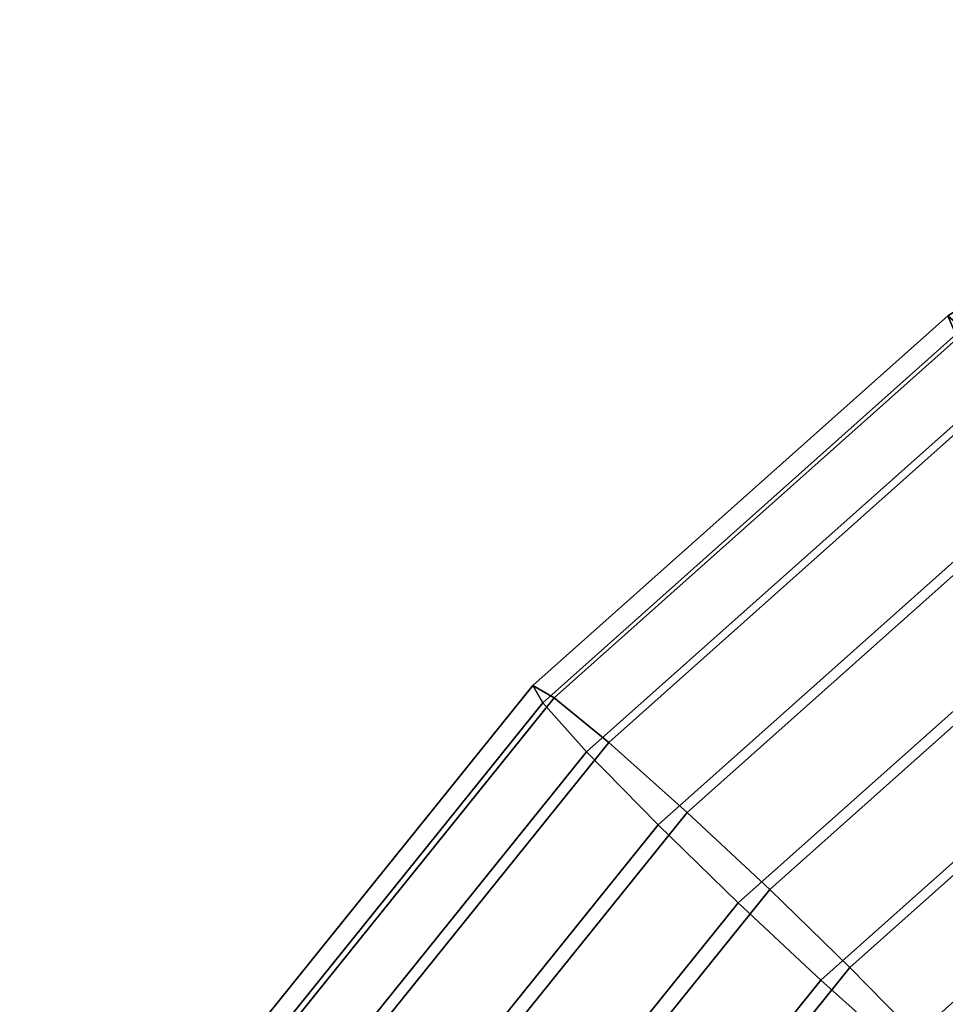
# Model space of a CAD drawing. Header units: millimetres. Extents: x -367 to 346, y -460 to 271.
# Tile 140 of 256: x -182 to -174, y -190 to -182. Entities that reach past the tile are written whole.
import ezdxf

# ---------------------------------------------------------------- set-up
doc = ezdxf.new("R2010")
doc.units = ezdxf.units.MM
doc.layers.add('kos', color=250, linetype='Continuous')

msp = doc.modelspace()

# ---------------------------------------------------------------- meshes
at = {"layer": 'kos'}
mesh = msp.add_polyface(dxfattribs=at)
corners = [(-174.0878, -184.7782, 320.7295), (-170.271, -182.377, 320.5591), (-170.382, -182.2285, 319.6407), (-174.2324, -184.6509, 319.8127), (-173.7175, -185.2113, 321.5683), (-169.9869, -182.8643, 321.4017), (-173.8681, -185.2615, 318.0363), (-170.1025, -182.8925, 317.8681), (-169.7303, -183.649, 317.305), (-173.383, -185.9471, 317.4681), (-174.1662, -184.8043, 318.8909), (-170.3312, -182.3916, 318.7196), (-177.4536, -187.7762, 320.9423), (-177.6279, -187.6753, 320.0274), (-177.0073, -188.1416, 321.7762), (-176.3655, -188.7141, 322.3134), (-173.1849, -185.881, 322.1124), (-175.6907, -189.3451, 322.4684), (-172.625, -186.6144, 322.2746), (-175.0339, -189.9838, 322.2729), (-172.08, -187.3528, 322.0862), (-174.4493, -190.5808, 321.6984), (-171.595, -188.0383, 321.518), (-174.09, -190.9835, 320.84), (-171.2969, -188.4956, 320.6634), (-174.0103, -191.1249, 319.9173), (-171.2307, -188.649, 319.7416), (-174.1846, -191.024, 319.0024), (-171.3753, -188.5217, 318.8248), (-174.6309, -190.6586, 318.1684), (-171.7456, -188.0886, 317.986), (-175.2727, -190.0862, 317.6313), (-172.2782, -187.4188, 317.4419), (-175.9475, -189.4551, 317.4763), (-172.8381, -186.6855, 317.2797), (-176.6043, -188.8164, 317.6718), (-177.1889, -188.2195, 318.2462), (-177.5482, -187.8167, 319.1047), (-180.2791, -191.286, 321.1914), (-180.4783, -191.2161, 320.2787), (-179.769, -191.5721, 322.0197), (-179.0355, -192.0306, 322.5489), (-178.2642, -192.5419, 322.6953), (-177.5135, -193.064, 322.4915), (-176.8454, -193.5571, 321.9097), (-176.4347, -193.8961, 321.0467), (-176.3436, -194.0233, 320.123), (-176.5428, -193.9534, 319.2103), (-177.0529, -193.6672, 318.382), (-177.7864, -193.2087, 317.8529), (-178.5577, -192.6975, 317.7064), (-179.3083, -192.1754, 317.9102), (-179.9765, -191.6823, 318.492), (-180.3871, -191.3433, 319.355), (-181.026, -195.5403, 322.7979), (-181.8279, -195.2024, 322.2774), (-180.1828, -195.9247, 322.9355), (-179.3621, -196.3234, 322.7229), (-178.6317, -196.7067, 322.1333), (-178.1828, -196.9781, 321.2655), (-178.0831, -197.0903, 320.3408), (-178.3009, -197.0532, 319.4303), (-178.8585, -196.8508, 318.6079), (-179.6604, -196.5129, 318.0874), (-180.5036, -196.1285, 317.9499), (-181.3243, -195.7299, 318.1625), (-181.5474, -199.5652, 323.1938), (-180.6769, -199.8312, 322.9719), (-179.9021, -200.0963, 322.3738), (-179.426, -200.295, 321.5009), (-179.3203, -200.3911, 320.575), (-179.5513, -200.3892, 319.6671), (-180.1428, -200.2771, 318.8511), (-180.9933, -200.069, 318.3398)]
mesh.append_faces([[corners[k] for k in face] for face in [(0, 1, 2, 3), (4, 5, 1, 0), (6, 7, 8, 9), (10, 11, 7, 6), (3, 2, 11, 10), (12, 0, 3, 13), (14, 4, 0, 12), (15, 16, 4, 14), (17, 18, 16, 15), (19, 20, 18, 17), (21, 22, 20, 19), (23, 24, 22, 21), (25, 26, 24, 23), (27, 28, 26, 25), (29, 30, 28, 27), (31, 32, 30, 29), (33, 34, 32, 31), (35, 9, 34, 33), (36, 6, 9, 35), (37, 10, 6, 36), (13, 3, 10, 37), (38, 12, 13, 39), (40, 14, 12, 38), (41, 15, 14, 40), (42, 17, 15, 41), (43, 19, 17, 42), (44, 21, 19, 43), (45, 23, 21, 44), (46, 25, 23, 45), (47, 27, 25, 46), (48, 29, 27, 47), (49, 31, 29, 48), (50, 33, 31, 49), (51, 35, 33, 50), (52, 36, 35, 51), (53, 37, 36, 52), (39, 13, 37, 53), (54, 41, 40, 55), (56, 42, 41, 54), (57, 43, 42, 56), (58, 44, 43, 57), (59, 45, 44, 58), (60, 46, 45, 59), (61, 47, 46, 60), (62, 48, 47, 61), (63, 49, 48, 62), (64, 50, 49, 63), (65, 51, 50, 64), (57, 56, 66, 67), (59, 58, 68, 69), (58, 57, 67, 68), (60, 59, 69, 70), (62, 61, 71, 72), (63, 62, 72, 73), (70, 71, 61, 60)]])

doc.saveas('drawing.dxf')
